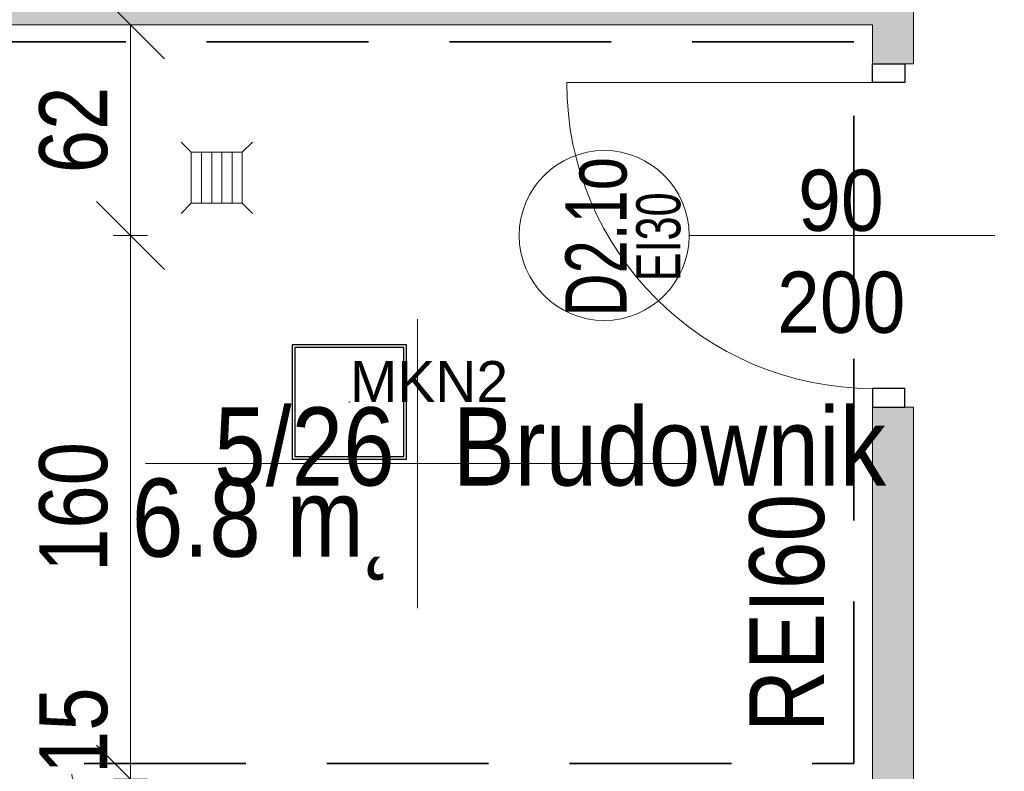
# Model space of a CAD drawing. Header units: centimetres. Extents: x -1631 to 21770, y -8842 to 3590.
# Tile 24 of 150: x 34 to 324, y 578 to 799. Entities that reach past the tile are written whole.
import ezdxf

# ---------------------------------------------------------------- set-up
doc = ezdxf.new("R2010")
doc.units = ezdxf.units.CM
doc.linetypes.add('Dash', pattern=[60, 30, -30])
doc.linetypes.add('Hidden', pattern=[71.4375, 47.625, -23.8125])
for name, color, linetype, lineweight in [('A-ANNO-DIMS', 211, 'Continuous', 13), ('A-ANNO-DIMS-100', 211, 'Continuous', 13), ('A-ANNO-NOTE', 131, 'Continuous', 9), ('A-AREA-IDEN', 2, 'Continuous', 13), ('A-DETL', 90, 'Continuous', 9), ('A-DETL-GENF', 92, 'Continuous', 9), ('A-DETL-MEDM', 33, 'Continuous', 13), ('A-DOOR', 31, 'Continuous', 13), ('A-WALL', 113, 'Continuous', 13), ('A-WALL-PATT', 111, 'Continuous', 13), ('G-ANNO-TEXT', 231, 'Continuous', 13), ('P-SANR-FIXT', 6, 'Continuous', 9)]:
    doc.layers.add(name, color=color, linetype=linetype, lineweight=lineweight)
doc.layers.add('E_oprawy', color=12, linetype='Continuous')
doc.styles.add('Arial', font='arial.ttf', dxfattribs={"width": 0.9, "height": 18})
doc.styles.add('Arial Narrow', font='ARIALN.TTF', dxfattribs={"height": 22})
doc.styles.add('Arial Narrow_5', font='ARIALN.TTF', dxfattribs={"height": 20})
doc.styles.add('Arial_11', font='arial.ttf', dxfattribs={"width": 0.85, "height": 23})
doc.styles.add('Arial_2', font='arial.ttf', dxfattribs={"width": 0.7, "height": 13})
doc.styles.add('Arial_3', font='arial.ttf', dxfattribs={"width": 0.7, "height": 18})
doc.dimstyles.new('Diagonal_1_100__0__wewnętrzne', dxfattribs={"dimscale": 30.48, "dimtxt": 20.468619, "dimasz": 0.656168, "dimexe": 0.164042, "dimexo": 0.0625, "dimgap": 0.032808, "dimtad": 1, "dimdec": 0, "dimdsep": 46, "dimtxsty": 'Arial Narrow_5', "dimblk1": 'OBLIQUE', "dimblk2": 'OBLIQUE', "dimsah": 1, "dimcen": 0.09, "dimazin": 0, "dimtfac": 1, "dimtdec": 4, "dimtix": 1, "dimtmove": 1, "dimatfit": 3, "dimfxl": 0, "dimtvp": 1, "dimtolj": 1, "dimtzin": 0, "dimarcsym": 0})
doc.dimstyles.new('Diagonal_1_100__0__wewnętrzne_1', dxfattribs={"dimscale": 30.48, "dimtxt": 20.468619, "dimasz": 0.656168, "dimexe": 0.164042, "dimexo": 0.0625, "dimgap": 0.032808, "dimtad": 1, "dimdec": 0, "dimdsep": 46, "dimtxsty": 'Arial Narrow_5', "dimblk1": 'OBLIQUE', "dimblk2": 'OBLIQUE', "dimsah": 1, "dimcen": 0.09, "dimazin": 0, "dimtfac": 1, "dimtdec": 4, "dimtix": 1, "dimtmove": 0, "dimatfit": 3, "dimfxl": 0, "dimtvp": 1, "dimtolj": 1, "dimtzin": 0, "dimarcsym": 0})

# ---------------------------------------------------------------- blocks, each defined once
blk = doc.blocks.new('kratka ściekowa - kratka ściekowa-822328-5_piętro III __10_50 m_ - stan projektowany')
at = {"layer": 'P-SANR-FIXT'}
for p, q in [((-10.5, 10.5), (-7.5, 7.5)), ((10.5, 10.5), (7.5, 7.5)), ((-7.5, 7.5), (-7.5, -7.5)), ((7.5, 7.5), (-7.5, 7.5)), ((-4.5, 7.5), (-4.5, -7.5)), ((-1.5, 7.5), (-1.5, -7.5)), ((1.5, 7.5), (1.5, -7.5)), ((4.5, 7.5), (4.5, -7.5)), ((7.5, -7.5), (7.5, 7.5)), ((-10.5, -10.5), (-7.5, -7.5)), ((-7.5, -7.5), (7.5, -7.5)), ((7.5, -7.5), (10.5, -10.5))]:
    blk.add_line(p, q, dxfattribs=at)
blk = doc.blocks.new('DRZWI 1S - automatyczna etykieta - Drzwi 90 _PPOŻ EI30 łazienkowe_-2486748-5_piętro III __10_50 m_ - stan projektowany')
at = {"layer": 'A-DETL-GENF'}
for p, q in [((-50.5, 6), (-50.5, -3.5)), ((-45, 6), (-50.5, 6)), ((-45, -3.5), (-45, 6)), ((50.5, 6), (45, 6)), ((45, 6), (45, -3.5)), ((50.5, -3.5), (50.5, 6)), ((-50.5, -3.5), (-45, -3.5)), ((45, -3.5), (50.5, -3.5))]:
    blk.add_line(p, q, dxfattribs=at)
at = {"layer": 'A-DETL-MEDM', "lineweight": 25}
for p, q in [((-45, 6), (-50.5, 6)), ((-50.5, 6), (-50.5, -3.5)), ((-45, -3.5), (-45, 6)), ((45, -3.5), (45, 6)), ((45, 6), (50.5, 6)), ((50.5, 6), (50.5, -3.5)), ((-50.5, -3.5), (-45, -3.5)), ((50.5, -3.5), (45, -3.5))]:
    blk.add_line(p, q, dxfattribs=at)
at = {"layer": 'A-DOOR'}
blk.add_line((45, 6), (45, 96), dxfattribs=at)
blk.add_arc((45, 6), 90, 90, 180, dxfattribs=at)
blk = doc.blocks.new('DIMBLOCK105-5_piętro III __10_50 m_ - stan projektowany')
at = {"layer": 'A-ANNO-DIMS-100', "transparency": 16777216}
for p, q in [((66.98, 575.33), (56.98, 585.33)), ((61.98, 575.33), (71.98, 575.33)), ((66.98, 575.33), (61.98, 575.33)), ((66.98, 560.33), (66.98, 575.33)), ((66.98, 575.33), (76.98, 565.33)), ((66.98, 560.33), (56.98, 570.33)), ((61.98, 560.33), (71.98, 560.33)), ((66.98, 560.33), (61.98, 560.33)), ((66.98, 560.33), (76.98, 550.33))]:
    blk.add_line(p, q, dxfattribs=at)
blk.add_ellipse((66.98, 576.87), major_axis=(17.24, 0), ratio=0.524691, start_param=3.141593, end_param=4.712389, dxfattribs=at)
at = {"layer": 'A-ANNO-DIMS-100', "color": 0, "transparency": 16777216, "insert": (40.13, 576.87), "char_height": 20, "width": 30.4105, "attachment_point": 1, "rotation": 90, "line_spacing_factor": 0.974696, "style": 'Arial Narrow_5'}
blk.add_mtext('15', dxfattribs=at)
blk = doc.blocks.new('_Oblique')
at = {"color": 0, "linetype": 'ByBlock', "lineweight": -2}
blk.add_line((-0.5, -0.5), (0.5, 0.5), dxfattribs=at)
blk = doc.blocks.new('DIMBLOCK106-5_piętro III __10_50 m_ - stan projektowany')
at = {"layer": 'A-ANNO-DIMS-100', "transparency": 16777216}
for p, q in [((66.98, 735.33), (56.98, 745.33)), ((71.98, 735.33), (61.98, 735.33)), ((66.98, 575.33), (66.98, 735.33)), ((66.98, 735.33), (76.98, 725.33)), ((66.98, 735.33), (71.98, 735.33)), ((66.98, 575.33), (56.98, 585.33)), ((61.98, 575.33), (71.98, 575.33)), ((66.98, 575.33), (61.98, 575.33)), ((66.98, 575.33), (76.98, 565.33))]:
    blk.add_line(p, q, dxfattribs=at)
at = {"layer": 'A-ANNO-DIMS-100', "color": 0, "transparency": 16777216, "insert": (40.13, 636.32), "char_height": 20, "width": 45.6158, "attachment_point": 1, "rotation": 90, "line_spacing_factor": 0.974696, "style": 'Arial Narrow_5'}
blk.add_mtext('160', dxfattribs=at)
blk = doc.blocks.new('DIMBLOCK107-5_piętro III __10_50 m_ - stan projektowany')
at = {"layer": 'A-ANNO-DIMS-100', "transparency": 16777216}
for p, q in [((66.98, 797.33), (56.98, 807.33)), ((61.98, 797.33), (71.98, 797.33)), ((66.98, 797.33), (61.98, 797.33)), ((66.98, 735.33), (66.98, 797.33)), ((66.98, 797.33), (76.98, 787.33)), ((66.98, 735.33), (56.98, 745.33)), ((71.98, 735.33), (61.98, 735.33)), ((66.98, 735.33), (76.98, 725.33)), ((66.98, 735.33), (71.98, 735.33))]:
    blk.add_line(p, q, dxfattribs=at)
at = {"layer": 'A-ANNO-DIMS-100', "color": 0, "transparency": 16777216, "insert": (40.13, 753.65), "char_height": 20, "width": 30.4105, "attachment_point": 1, "rotation": 90, "line_spacing_factor": 0.974696, "style": 'Arial Narrow_5'}
blk.add_mtext('62', dxfattribs=at)
blk = doc.blocks.new('METKA_POMIESZCZENIA2 - Rozbudowana krótka - bez ramki-2403173-5_piętro III __10_50 m_ - stan projektowany')
at = {"layer": 'A-AREA-IDEN'}
for p, q in [((0, 0.425), (0, 0)), ((0.0976, 0), (-0.8, 0)), ((-0.8, 0), (0.8, 0)), ((0, 0), (0, -0.425))]:
    blk.add_line(p, q, dxfattribs=at)
blk = doc.blocks.new('MKN2')
at = {"layer": 'E_oprawy', "linetype": 'ByBlock'}
for points in [[(-16.8, 16.8), (-16.8, -16.8), (16.8, -16.8), (16.8, 16.8)], [(-16, 16), (-16, -16), (16, -16), (16, 16)]]:
    blk.add_lwpolyline(points, close=True, dxfattribs=at)
for radius in [0.01, 0.0105]:
    blk.add_circle((0, 0), radius, dxfattribs=at)
at = {"layer": 'E_oprawy', "color": 4, "linetype": 'ByBlock', "insert": (0.16, 12.05), "char_height": 0.2, "width": 42.2965, "attachment_point": 1}
blk.add_mtext('{\\fArial|b0|i0|c0|p0;\\H60x;MKN2}', dxfattribs=at)

msp = doc.modelspace()

# ---------------------------------------------------------------- hatches: boundary and pattern name
at = {"layer": 'A-WALL-PATT'}
msp.add_hatch(color=9, dxfattribs=at).paths.add_polyline_path([(297.38, 797.33), (297.38, 803.33), (-22.62, 803.33), (-22.62, 797.33), (285.38, 797.33)], flags=0)
h = msp.add_hatch(color=9, dxfattribs=at)
h.paths.add_polyline_path([(297.38, 122.33), (297.38, 359.83), (285.38, 359.83), (285.38, 122.33)], flags=0)
h.paths.add_polyline_path([(297.38, 460.83), (297.38, 466.83), (285.38, 466.83), (285.38, 460.83), (294.88, 460.83)], flags=0)
h.paths.add_polyline_path([(297.38, 567.83), (297.38, 684.83), (285.38, 684.83), (285.38, 567.83), (294.88, 567.83)], flags=0)
h.paths.add_polyline_path([(285.38, 785.83), (297.38, 785.83), (297.38, 797.33), (285.38, 797.33), (285.38, 788.28)], flags=0)

# ---------------------------------------------------------------- linework, layer by layer
at = {"layer": 'A-ANNO-NOTE', "lineweight": 13}
msp.add_line((321.38, 735.33), (231.38, 735.33), dxfattribs=at)
msp.add_line((321.38, 735.33), (231.38, 735.33), dxfattribs=at)
msp.add_circle((206.38, 735.33), 25, dxfattribs=at)
at = {"layer": 'A-DETL', "linetype": 'Hidden', "lineweight": 35}
for p, q in [((279.88, 792.33), (-18.11, 792.33)), ((279.88, 580), (279.88, 792.33)), ((-18.11, 580), (279.88, 580))]:
    msp.add_line(p, q, dxfattribs=at)
at = {"layer": 'A-DETL', "linetype": 'Dash', "lineweight": 25}
msp.add_open_spline([(412.84, 1006.95), (412.84, 497.96), (412.84, 435.33), (370.99, 410.92), (291.38, 409.33)], degree=3, knots=[0, 0, 0, 0, 6.781245, 8.866954, 8.866954, 8.866954, 8.866954], dxfattribs=at)
at = {"layer": 'A-WALL', "lineweight": 9}
for p, q in [((297.38, 785.83), (297.38, 1003.78)), ((-22.62, 797.33), (285.38, 797.33)), ((285.38, 797.33), (285.38, 785.83)), ((294.88, 785.83), (297.38, 785.83)), ((285.38, 684.83), (285.38, 575.33)), ((297.38, 684.83), (294.88, 684.83)), ((297.38, 567.83), (297.38, 684.83))]:
    msp.add_line(p, q, dxfattribs=at)

# ---------------------------------------------------------------- block references
at = {"layer": 'A-AREA-IDEN', "xscale": 99.99999999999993, "yscale": 99.99999999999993, "zscale": 99.99999999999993}
msp.add_blockref('METKA_POMIESZCZENIA2 - Rozbudowana krótka - bez ramki-2403173-5_piętro III __10_50 m_ - stan projektowany', (151.41, 668.2), dxfattribs=at)
at = {"layer": 'A-DOOR', "rotation": 89.9999999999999}
msp.add_blockref('DRZWI 1S - automatyczna etykieta - Drzwi 90 _PPOŻ EI30 łazienkowe_-2486748-5_piętro III __10_50 m_ - stan projektowany', (291.38, 735.33), dxfattribs=at)
at = {"layer": 'E_oprawy', "color": 2}
msp.add_blockref('MKN2', (131.38, 686.33), dxfattribs=at)
at = {"layer": 'P-SANR-FIXT', "rotation": 180}
msp.add_blockref('kratka ściekowa - kratka ściekowa-822328-5_piętro III __10_50 m_ - stan projektowany', (92.38, 752.33), dxfattribs=at)

# ---------------------------------------------------------------- texts
at = {"layer": 'A-ANNO-NOTE', "lineweight": 211, "attachment_point": 5, "rotation": 90, "line_spacing_factor": 0.936439}
for s, insert, char_height, width, style in [('\\pxqc,t4.93889,9.87778,14.81667,19.75556,24.69444,29.63333,34.57222,39.51111,44.45,49.38889,54.32778,59.26667,64.20556,69.14444,74.08333,79.02222,83.96111,88.9,93.83889,98.77778,103.71667,108.65556,113.59444,118.53333,123.47222,128.41111,133.35,138.28889,143.22778,148.16667,153.10556,158.04444;{D2.1o}', (204.09, 734.93), 18, 46.76, 'Arial_3'), ('\\pxqc,t6.83846,13.67692,20.51538,27.35385,34.19231,41.03077,47.86923,54.70769,61.54615,68.38462,75.22308,82.06154,88.9,95.73846,102.57692,109.41538,116.25385,123.09231,129.93077,136.76923,143.60769,150.44615,157.28462,164.12308,170.96154,177.8,184.63846,191.47692,198.31538,205.15385,211.99231,218.83077;{EI30}', (222.4, 734.93), 13, 26.39, 'Arial_2')]:
    msp.add_mtext(s, dxfattribs=dict(at, insert=insert, char_height=char_height, width=width, style=style))
at = {"layer": 'A-ANNO-NOTE', "lineweight": 211, "char_height": 18, "attachment_point": 5, "line_spacing_factor": 0.936439, "style": 'Arial'}
for s, insert, width in [('\\pxqc,t6.35,12.7,19.05,25.4,31.75,38.1,44.45,50.8,57.15,63.5,69.85,76.2,82.55,88.9,95.25,101.6,107.95,114.3,120.65,127,133.35,139.7,146.05,152.4,158.75,165.1,171.45,177.8,184.15,190.5,196.85,203.2;{90}', (276.05, 745.56), 25.65), ('\\pxqc,t6.35,12.7,19.05,25.4,31.75,38.1,44.45,50.8,57.15,63.5,69.85,76.2,82.55,88.9,95.25,101.6,107.95,114.3,120.65,127,133.35,139.7,146.05,152.4,158.75,165.1,171.45,177.8,184.15,190.5,196.85,203.2;{200}', (276.14, 715.56), 38.07), ('\\pxqc,t6.35,12.7,19.05,25.4,31.75,38.1,44.45,50.8,57.15,63.5,69.85,76.2,82.55,88.9,95.25,101.6,107.95,114.3,120.65,127,133.35,139.7,146.05,152.4,158.75,165.1,171.45,177.8,184.15,190.5,196.85,203.2;{200}', (276.14, 715.56), 38.07)]:
    msp.add_mtext(s, dxfattribs=dict(at, insert=insert, width=width))
at = {"layer": 'A-AREA-IDEN', "char_height": 23, "line_spacing_factor": 0.936439, "style": 'Arial_11'}
for s, insert, width, attachment_point in [('\\pxqr,t3.69565,7.3913,11.08696,14.78261,18.47826,22.17391,25.86957,29.56522,33.26087,36.95652,40.65217,44.34783,48.04348,51.73913,55.43478,59.13043,62.82609,66.52174,70.21739,73.91304,77.6087,81.30435,85,88.69565,92.3913,96.08696,99.78261,103.47826,107.17391,110.86957,114.56522,118.26087;{5/26}', (144.75, 661.42), 52.87, 9), ('\\pxt3.69565,7.3913,11.08696,14.78261,18.47826,22.17391,25.86957,29.56522,33.26087,36.95652,40.65217,44.34783,48.04348,51.73913,55.43478,59.13043,62.82609,66.52174,70.21739,73.91304,77.6087,81.30435,85,88.69565,92.3913,96.08696,99.78261,103.47826,107.17391,110.86957,114.56522,118.26087;{Brudownik}', (161.83, 661.42), 125.97, 7), ('\\pt84.99995,169.9999,255.00008,340.00003,424.99998,509.99993,595.00011,680.00006,765.00001,849.99996,934.99991,1020.00009,1105.00004,1189.99999,1274.99994,1359.99989,1445.00007,1530.00002,1614.99997,1699.99992,1785.0001,1870.00005,1955,2039.99995,2124.9999,2210.00008,2295.00003,2379.99998,2464.99993,2550.00011,2635.00006,2720.00001;6.8 m˛', (144.75, 663.81), 76.5, 3)]:
    msp.add_mtext(s, dxfattribs=dict(at, insert=insert, width=width, attachment_point=attachment_point))
at = {"layer": 'G-ANNO-TEXT', "color": 1, "insert": (249.09, 659.29), "char_height": 22, "width": 69.488, "attachment_point": 3, "rotation": 90, "line_spacing_factor": 0.949189, "style": 'Arial Narrow'}
msp.add_mtext('\\pxqr,t5.77273,11.54545,17.31818,23.09091,28.86364,34.63636,40.40909,46.18182,51.95455,57.72727,63.5,69.27273,75.04545,80.81818,86.59091,92.36364,98.13636,103.90909,109.68182,115.45455,121.22727,127,132.77273,138.54545,144.31818,150.09091,155.86364,161.63636,167.40909,173.18182,178.95455,184.72727;{REI60}', dxfattribs=at)

# ---------------------------------------------------------------- dimensions: what is measured, and where the dimension line sits
at = {"layer": 'A-ANNO-DIMS'}
for base, p1, p2, override, picture, middle in [((66.98, 797.33), (71.98, 735.33), (61.98, 797.33), {"dimpost": '<>', "dimfxl": 62.801274}, 'DIMBLOCK107-5_piętro III __10_50 m_ - stan projektowany', (55.77, 766.33)), ((66.98, 735.33), (61.98, 575.33), (71.98, 735.33), {"dimpost": '<>', "dimfxl": 160.312195}, 'DIMBLOCK106-5_piętro III __10_50 m_ - stan projektowany', (55.77, 655.33))]:
    dim = msp.add_linear_dim(base=base, p1=p1, p2=p2, angle=90, dimstyle='Diagonal_1_100__0__wewnętrzne_1', override=override, dxfattribs=at)
    dim.commit()
    dim.dimension.update_dxf_attribs({"geometry": picture, "text_midpoint": middle})
dim = msp.add_linear_dim(base=(66.98, 575.33), p1=(61.98, 560.33), p2=(61.98, 575.33), angle=90, dimstyle='Diagonal_1_100__0__wewnętrzne', override={"dimpost": '<>', "dimfxl": 15}, dxfattribs=at)
dim.commit()
dim.dimension.update_dxf_attribs({"geometry": 'DIMBLOCK105-5_piętro III __10_50 m_ - stan projektowany', "text_midpoint": (53.47, 592.08), "dimtype": 160, "text_rotation": 90})

doc.saveas('drawing.dxf')
